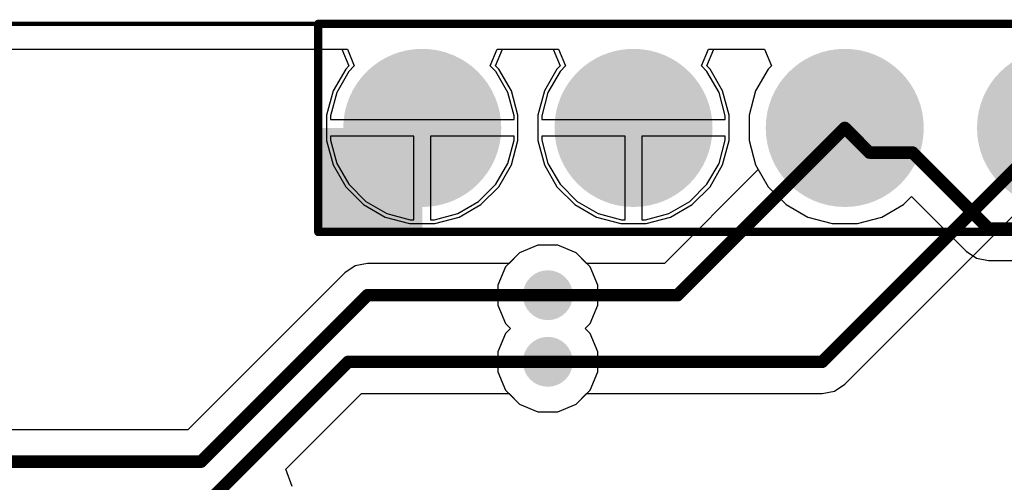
# Model space of a CAD drawing. Header units: inches. Extents: x 0 to 41, y 0 to 25.4.
# Tile 5 of 11: x 11.9 to 23.7, y 19.9 to 25.4. Entities that reach past the tile are written whole.
import ezdxf

# ---------------------------------------------------------------- set-up
doc = ezdxf.new("R2010")
doc.units = ezdxf.units.IN
for name, color, linetype in [('Board', 56, 'Continuous'), ('BOTTOM', 5, 'Continuous'), ('Bottom Solder', 6, 'Continuous'), ('Pad Holes', 156, 'Continuous'), ('TOP', 1, 'Continuous'), ('Top Assembly', 56, 'Continuous'), ('Top Solder', 216, 'Continuous'), ('Via Holes', 16, 'Continuous')]:
    doc.layers.add(name, color=color, linetype=linetype)

# ---------------------------------------------------------------- blocks, each defined once
blk = doc.blocks.new('PIN_HEADER_2_54___VERT__1_4POS_F_________1_2376')
at = {"layer": 'BOTTOM'}
h = blk.add_hatch(color=5, dxfattribs=at)
edge = h.paths.add_edge_path()
edge.add_arc((-3.81, 0), 0.8499983, 0, 360)
h = blk.add_hatch(color=5, dxfattribs=at)
edge = h.paths.add_edge_path()
edge.add_arc((-1.27, 0), 0.8499983, 0, 360)
h = blk.add_hatch(color=5, dxfattribs=at)
edge = h.paths.add_edge_path()
edge.add_arc((1.27, 0), 0.8499983, 0, 360)
h = blk.add_hatch(color=5, dxfattribs=at)
edge = h.paths.add_edge_path()
edge.add_arc((3.81, 0), 0.8499983, 0, 360)
at = {"layer": 'Bottom Solder'}
h = blk.add_hatch(color=6, dxfattribs=at)
edge = h.paths.add_edge_path()
edge.add_arc((-3.81, 0), 0.9499980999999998, 0, 360)
h = blk.add_hatch(color=6, dxfattribs=at)
edge = h.paths.add_edge_path()
edge.add_arc((-1.27, 0), 0.9499980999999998, 0, 360)
h = blk.add_hatch(color=6, dxfattribs=at)
edge = h.paths.add_edge_path()
edge.add_arc((1.27, 0), 0.9499980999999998, 0, 360)
h = blk.add_hatch(color=6, dxfattribs=at)
edge = h.paths.add_edge_path()
edge.add_arc((3.81, 0), 0.9499980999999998, 0, 360)
at = {"layer": 'Pad Holes'}
h = blk.add_hatch(color=7, dxfattribs=at)
edge = h.paths.add_edge_path()
edge.add_arc((-3.81, 0), 0.499999, 0, 360)
h = blk.add_hatch(color=7, dxfattribs=at)
edge = h.paths.add_edge_path()
edge.add_arc((-1.27, 0), 0.499999, 0, 360)
h = blk.add_hatch(color=7, dxfattribs=at)
edge = h.paths.add_edge_path()
edge.add_arc((1.27, 0), 0.499999, 0, 360)
h = blk.add_hatch(color=7, dxfattribs=at)
edge = h.paths.add_edge_path()
edge.add_arc((3.81, 0), 0.499999, 0, 360)
at = {"layer": 'TOP'}
h = blk.add_hatch(color=1, dxfattribs=at)
edge = h.paths.add_edge_path()
edge.add_arc((-3.81, 0), 0.8499983, 0, 360)
h = blk.add_hatch(color=1, dxfattribs=at)
edge = h.paths.add_edge_path()
edge.add_arc((-1.27, 0), 0.8499983, 0, 360)
h = blk.add_hatch(color=1, dxfattribs=at)
edge = h.paths.add_edge_path()
edge.add_arc((1.27, 0), 0.8499983, 0, 360)
h = blk.add_hatch(color=1, dxfattribs=at)
edge = h.paths.add_edge_path()
edge.add_arc((3.81, 0), 0.8499983, 0, 360)
at = {"layer": 'Top Assembly'}
blk.add_hatch(color=56, dxfattribs=at).paths.add_polyline_path([(-5.06006354, -1.2499975), (-3.8100635, -1.2499975), (-3.8100635, 2.54e-06), (-5.06006354, 2.54e-06)])
at = {"layer": 'Top Solder'}
h = blk.add_hatch(color=216, dxfattribs=at)
edge = h.paths.add_edge_path()
edge.add_arc((-3.81, 0), 0.9499980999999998, 0, 360)
h = blk.add_hatch(color=216, dxfattribs=at)
edge = h.paths.add_edge_path()
edge.add_arc((-1.27, 0), 0.9499980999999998, 0, 360)
h = blk.add_hatch(color=216, dxfattribs=at)
edge = h.paths.add_edge_path()
edge.add_arc((1.27, 0), 0.9499980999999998, 0, 360)
h = blk.add_hatch(color=216, dxfattribs=at)
edge = h.paths.add_edge_path()
edge.add_arc((3.81, 0), 0.9499980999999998, 0, 360)
at = {"layer": 'Top Assembly', "const_width": 0.0999998}
for points in [[(-5.060000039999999, -1.25000004), (-5.060000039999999, 1.25000004)], [(-5.060000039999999, 1.25000004), (5.060000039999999, 1.25000004)], [(5.060000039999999, -1.25000004), (5.060000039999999, 1.25000004)], [(-5.060000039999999, -1.25000004), (5.060000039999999, -1.25000004)]]:
    blk.add_lwpolyline(points, dxfattribs=at)
at = {"layer": 'Top Assembly', "const_width": 0.0499999}
for points in [[(-5.08499872, 1.25000004, 1), (-5.03500136, 1.25000004, 1)], [(-5.08499872, 1.25000004, 1), (-5.03500136, 1.25000004, 1)], [(5.03500136, 1.25000004, 1), (5.08499872, 1.25000004, 1)], [(5.03500136, 1.25000004, 1), (5.08499872, 1.25000004, 1)], [(-5.08499872, -1.25000004, 1), (-5.03500136, -1.25000004, 1)], [(-5.08499872, -1.25000004, 1), (-5.03500136, -1.25000004, 1)], [(5.03500136, -1.25000004, 1), (5.08499872, -1.25000004, 1)], [(5.03500136, -1.25000004, 1), (5.08499872, -1.25000004, 1)]]:
    blk.add_lwpolyline(points, format="xyb", close=True, dxfattribs=at)

msp = doc.modelspace()

# ---------------------------------------------------------------- hatches: boundary and pattern name
at = {"layer": 'BOTTOM'}
h = msp.add_hatch(color=5, dxfattribs=at)
edge = h.paths.add_edge_path()
edge.add_arc((18.19999916, 22.09999898), 0.2999994, 0, 360)
h = msp.add_hatch(color=5, dxfattribs=at)
edge = h.paths.add_edge_path()
edge.add_arc((18.19999916, 21.30000058), 0.2999994, 0, 360)
at = {"layer": 'TOP'}
h = msp.add_hatch(color=1, dxfattribs=at)
edge = h.paths.add_edge_path()
edge.add_arc((18.19999916, 22.09999898), 0.2999994, 0, 360)
h = msp.add_hatch(color=1, dxfattribs=at)
edge = h.paths.add_edge_path()
edge.add_arc((18.19999916, 21.30000058), 0.2999994, 0, 360)
at = {"layer": 'Via Holes'}
h = msp.add_hatch(color=7, dxfattribs=at)
edge = h.paths.add_edge_path()
edge.add_arc((18.19999916, 22.09999898), 0.1499997, 0, 360)
h = msp.add_hatch(color=7, dxfattribs=at)
edge = h.paths.add_edge_path()
edge.add_arc((18.19999916, 21.30000058), 0.1499997, 0, 360)

# ---------------------------------------------------------------- linework, layer by layer
at = {"layer": 'Board', "const_width": 0.0499999}
msp.add_lwpolyline([(4.500013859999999, 25.36001278), (36.50000066, 25.36001024)], dxfattribs=at)
at = {"layer": 'BOTTOM'}
for p, q in [((4.50001132, 25.05414598), (15.79003446, 25.05415106)), ((15.79003446, 25.05415106), (15.87287656, 24.85414892)), ((17.50718114, 24.85415146), (17.59002578, 25.05415106)), ((17.59002578, 25.05415106), (18.26498506, 25.05415106)), ((18.26498506, 25.05415106), (18.3478297, 24.85415146)), ((20.11223054, 24.85415146), (20.19507264, 25.05415106)), ((20.19507264, 25.05415106), (20.8049876, 25.0541536)), ((20.8049876, 25.0541536), (20.8878297, 24.85415146)), ((15.8066105, 24.78788286), (15.66126662, 24.53613838)), ((15.87287656, 24.85414892), (15.8066105, 24.78788286)), ((17.57344974, 24.78788286), (17.50718114, 24.85415146)), ((17.71879362, 24.53613838), (17.57344974, 24.78788286)), ((18.30980336, 24.81612512), (18.15840158, 24.55389298)), ((18.3478297, 24.85415146), (18.30980336, 24.81612512)), ((20.15025688, 24.81612512), (20.11223054, 24.85415146)), ((20.30165866, 24.55389298), (20.15025688, 24.81612512)), ((20.84980336, 24.81612512), (20.69840158, 24.55389298)), ((20.8878297, 24.85415146), (20.84980336, 24.81612512)), ((15.66126662, 24.53613838), (15.58603182, 24.25535408)), ((17.79402842, 24.25535408), (17.71879362, 24.53613838)), ((18.15840158, 24.55389298), (18.08003242, 24.26140944)), ((20.38002782, 24.26140944), (20.30165866, 24.55389298)), ((20.69840158, 24.55389298), (20.62003242, 24.26140944)), ((15.58603182, 24.25535408), (15.58603182, 24.21001)), ((15.58603182, 24.21001), (17.79402842, 24.21001)), ((17.79402842, 24.21001), (17.79402842, 24.25535408)), ((18.08003242, 24.26140944), (18.08003242, 23.95861096)), ((20.38002782, 23.95861096), (20.38002782, 24.26140944)), ((20.62003242, 24.26140944), (20.62003242, 23.95861096)), ((16.59003032, 24.0100104), (15.58603182, 24.0100104)), ((15.58603182, 24.0100104), (15.58603182, 23.96466632)), ((15.58603182, 23.96466632), (15.66126662, 23.68388202)), ((16.59003032, 23.0060119), (16.59003032, 24.0100104)), ((17.79402842, 24.0100104), (16.79002992, 24.0100104)), ((16.79002992, 24.0100104), (16.79002992, 23.0060119)), ((17.71879362, 23.68388202), (17.79402842, 23.96466632)), ((17.79402842, 23.96466632), (17.79402842, 24.0100104)), ((18.08003242, 23.95861096), (18.15840158, 23.66612742)), ((20.30165866, 23.66612742), (20.38002782, 23.95861096)), ((20.62003242, 23.95861096), (20.69840158, 23.66612742)), ((15.66126662, 23.68388202), (15.8066105, 23.43213754)), ((17.57344974, 23.43213754), (17.71879362, 23.68388202)), ((18.15840158, 23.66612742), (18.30980336, 23.40389528)), ((20.73025826, 23.61095354), (19.60164736, 22.48234264)), ((20.15025688, 23.40389528), (20.30165866, 23.66612742)), ((20.69840158, 23.66612742), (20.73025826, 23.61095354)), ((15.8066105, 23.43213754), (16.01215746, 23.22659058)), ((17.36790278, 23.22659058), (17.57344974, 23.43213754)), ((18.30980336, 23.40389528), (18.5239152, 23.18978344)), ((19.93614504, 23.18978344), (20.15025688, 23.40389528)), ((16.01215746, 23.22659058), (16.26390194, 23.0812467)), ((17.1161583, 23.0812467), (17.36790278, 23.22659058)), ((18.5239152, 23.18978344), (18.78614734, 23.03838166)), ((19.6739129, 23.03838166), (19.93614504, 23.18978344)), ((16.26390194, 23.0812467), (16.54468624, 23.0060119)), ((16.54468624, 23.0060119), (16.59003032, 23.0060119)), ((16.79002992, 23.0060119), (16.835374, 23.0060119)), ((16.835374, 23.0060119), (17.1161583, 23.0812467)), ((18.78614734, 23.03838166), (19.07863088, 22.9600125)), ((19.38142936, 22.9600125), (19.6739129, 23.03838166)), ((21.7703781, 21.02964298), (23.81097346, 23.07023834)), ((19.07863088, 22.9600125), (19.38142936, 22.9600125)), ((18.08065218, 22.69999778), (17.86012684, 22.6086543)), ((18.31934614, 22.69999778), (18.08065218, 22.69999778)), ((18.53987148, 22.6086543), (18.31934614, 22.69999778)), ((17.86012684, 22.6086543), (17.69134384, 22.4398713)), ((18.66618314, 22.48234264), (18.53987148, 22.6086543)), ((17.69134384, 22.4398713), (17.60000036, 22.21934596)), ((19.60164736, 22.48234264), (18.66618314, 22.48234264)), ((17.60000036, 22.21934596), (17.60000036, 21.980652)), ((17.60000036, 21.980652), (17.69134384, 21.76012666)), ((17.69134384, 21.76012666), (17.75147072, 21.69999978)), ((17.75147072, 21.69999978), (17.69134384, 21.6398729)), ((17.69134384, 21.6398729), (17.60000036, 21.41934756)), ((17.60000036, 21.41934756), (17.60000036, 21.1806536)), ((17.60000036, 21.1806536), (17.69134384, 20.96012826)), ((17.69134384, 20.96012826), (17.86012684, 20.79134526)), ((21.6463372, 20.94676024), (21.7703781, 21.02964298)), ((18.53987148, 20.79134526), (18.66618314, 20.91765692)), ((18.66618314, 20.91765692), (21.5000205, 20.91765692)), ((21.5000205, 20.91765692), (21.6463372, 20.94676024)), ((17.86012684, 20.79134526), (18.08065218, 20.70000178)), ((18.31934614, 20.70000178), (18.53987148, 20.79134526)), ((18.08065218, 20.70000178), (18.31934614, 20.70000178))]:
    msp.add_line(p, q, dxfattribs=at)
at = {"layer": 'BOTTOM', "const_width": 0.1499997}
for points in [[(19.7600189, 22.09999898), (21.77002758, 24.11000766)], [(21.5000205, 21.30000058), (24.31003012, 24.1100102)], [(21.77002758, 24.11000766), (21.77003012, 24.11000766)], [(18.19999916, 22.09999898), (19.7600189, 22.09999898)], [(18.19999916, 21.30000058), (21.5000205, 21.30000058)]]:
    msp.add_lwpolyline(points, dxfattribs=at)
at = {"layer": 'BOTTOM', "const_width": 0.07499858}
for points in [[(21.73252702, 24.11000766, 1), (21.80752814, 24.11000766, 1)], [(21.73252702, 24.11000766, 1), (21.80752814, 24.11000766, 1)], [(21.73252956, 24.11000766, 1), (21.80753068, 24.11000766, 1)], [(18.1624986, 22.09999898, 1), (18.23749972, 22.09999898, 1)], [(19.72251834, 22.09999898, 1), (19.79751946, 22.09999898, 1)], [(19.72251834, 22.09999898, 1), (19.79751946, 22.09999898, 1)], [(18.1624986, 21.30000058, 1), (18.23749972, 21.30000058, 1)], [(21.46251994, 21.30000058, 1), (21.53752106, 21.30000058, 1)], [(21.46251994, 21.30000058, 1), (21.53752106, 21.30000058, 1)]]:
    msp.add_lwpolyline(points, format="xyb", close=True, dxfattribs=at)
at = {"layer": 'TOP'}
for p, q in [((4.50001132, 25.05414598), (15.72498506, 25.05415106)), ((15.72498506, 25.05415106), (15.80782716, 24.85414892)), ((17.57223054, 24.85415146), (17.65507518, 25.05415106)), ((17.65507518, 25.05415106), (18.33003446, 25.05415106)), ((18.33003446, 25.05415106), (18.4128791, 24.85415146)), ((20.04718114, 24.85415146), (20.13002324, 25.05415106)), ((20.13002324, 25.05415106), (20.8049876, 25.0541536)), ((20.8049876, 25.0541536), (20.8878297, 24.85415146)), ((15.76980336, 24.81612512), (15.61840158, 24.55389298)), ((15.80782716, 24.85414892), (15.76980336, 24.81612512)), ((17.61025688, 24.81612512), (17.57223054, 24.85415146)), ((17.76165866, 24.55389298), (17.61025688, 24.81612512)), ((18.3466105, 24.78788286), (18.20126662, 24.53613838)), ((18.4128791, 24.85415146), (18.3466105, 24.78788286)), ((20.11344974, 24.78788286), (20.04718114, 24.85415146)), ((20.25879362, 24.53613838), (20.11344974, 24.78788286)), ((20.84980336, 24.81612512), (20.69840158, 24.55389298)), ((20.8878297, 24.85415146), (20.84980336, 24.81612512)), ((15.61840158, 24.55389298), (15.54003242, 24.26140944)), ((17.84002782, 24.26140944), (17.76165866, 24.55389298)), ((18.20126662, 24.53613838), (18.12603182, 24.25535408)), ((20.33402842, 24.25535408), (20.25879362, 24.53613838)), ((20.69840158, 24.55389298), (20.62003242, 24.26140944)), ((15.54003242, 24.26140944), (15.54003242, 23.95861096)), ((17.84002782, 23.95861096), (17.84002782, 24.26140944)), ((18.12603182, 24.25535408), (18.12603182, 24.21001)), ((18.12603182, 24.21001), (20.33402842, 24.21001)), ((20.33402842, 24.21001), (20.33402842, 24.25535408)), ((20.62003242, 24.26140944), (20.62003242, 23.95861096)), ((15.54003242, 23.95861096), (15.61840158, 23.66612742)), ((17.76165866, 23.66612742), (17.84002782, 23.95861096)), ((19.13003032, 24.0100104), (18.12603182, 24.0100104)), ((18.12603182, 24.0100104), (18.12603182, 23.96466632)), ((18.12603182, 23.96466632), (18.20126662, 23.68388202)), ((19.13003032, 23.0060119), (19.13003032, 24.0100104)), ((20.33402842, 24.0100104), (19.33002992, 24.0100104)), ((19.33002992, 24.0100104), (19.33002992, 23.0060119)), ((20.25879362, 23.68388202), (20.33402842, 23.96466632)), ((20.33402842, 23.96466632), (20.33402842, 24.0100104)), ((20.62003242, 23.95861096), (20.69840158, 23.66612742)), ((18.20126662, 23.68388202), (18.3466105, 23.43213754)), ((20.11344974, 23.43213754), (20.25879362, 23.68388202)), ((15.61840158, 23.66612742), (15.76980336, 23.40389528)), ((17.61025688, 23.40389528), (17.76165866, 23.66612742)), ((20.69840158, 23.66612742), (20.84980336, 23.40389528)), ((15.76980336, 23.40389528), (15.9839152, 23.18978344)), ((17.39614504, 23.18978344), (17.61025688, 23.40389528)), ((18.3466105, 23.43213754), (18.55215746, 23.22659058)), ((19.90790278, 23.22659058), (20.11344974, 23.43213754)), ((20.84980336, 23.40389528), (21.0639152, 23.18978344)), ((18.55215746, 23.22659058), (18.80390194, 23.0812467)), ((19.6561583, 23.0812467), (19.90790278, 23.22659058)), ((22.47614504, 23.18978344), (22.57282252, 23.28646346)), ((22.57282252, 23.28646346), (23.22964366, 22.62964232)), ((15.9839152, 23.18978344), (16.24614734, 23.03838166)), ((17.1339129, 23.03838166), (17.39614504, 23.18978344)), ((21.0639152, 23.18978344), (21.32614734, 23.03838166)), ((22.2139129, 23.03838166), (22.47614504, 23.18978344)), ((16.24614734, 23.03838166), (16.53863088, 22.9600125)), ((16.84142936, 22.9600125), (17.1339129, 23.03838166)), ((18.80390194, 23.0812467), (19.08468624, 23.0060119)), ((19.08468624, 23.0060119), (19.13003032, 23.0060119)), ((19.33002992, 23.0060119), (19.375374, 23.0060119)), ((19.375374, 23.0060119), (19.6561583, 23.0812467)), ((21.32614734, 23.03838166), (21.61863088, 22.9600125)), ((21.92142936, 22.9600125), (22.2139129, 23.03838166)), ((16.53863088, 22.9600125), (16.84142936, 22.9600125)), ((21.61863088, 22.9600125), (21.92142936, 22.9600125)), ((18.08065218, 22.69999778), (17.86012684, 22.6086543)), ((18.31934614, 22.69999778), (18.08065218, 22.69999778)), ((18.53987148, 22.6086543), (18.31934614, 22.69999778)), ((23.22964366, 22.62964232), (23.35368456, 22.54675958)), ((17.86012684, 22.6086543), (17.73381518, 22.48234264)), ((18.70865448, 22.4398713), (18.53987148, 22.6086543)), ((23.35368456, 22.54675958), (23.50000126, 22.51765626)), ((23.50000126, 22.51765626), (30.34162842, 22.51765626)), ((15.8836233, 22.45323932), (15.7595824, 22.37035658)), ((16.02994, 22.48234264), (15.8836233, 22.45323932)), ((17.73381518, 22.48234264), (16.02994, 22.48234264)), ((18.79999796, 22.21934596), (18.70865448, 22.4398713)), ((15.7595824, 22.37035658), (13.87156992, 20.4823441)), ((18.79999796, 21.980652), (18.79999796, 22.21934596)), ((18.70865448, 21.76012666), (18.79999796, 21.980652)), ((18.6485276, 21.69999978), (18.70865448, 21.76012666)), ((18.70865448, 21.6398729), (18.6485276, 21.69999978)), ((18.79999796, 21.41934756), (18.70865448, 21.6398729)), ((18.79999796, 21.1806536), (18.79999796, 21.41934756)), ((18.70865448, 20.96012826), (18.79999796, 21.1806536)), ((18.53987148, 20.79134526), (18.70865448, 20.96012826)), ((15.04966764, 20.0089516), (15.95837296, 20.91765692)), ((15.95837296, 20.91765692), (17.73381518, 20.91765692)), ((17.73381518, 20.91765692), (17.86012684, 20.79134526)), ((17.86012684, 20.79134526), (18.08065218, 20.70000178)), ((18.31934614, 20.70000178), (18.53987148, 20.79134526)), ((18.08065218, 20.70000178), (18.31934614, 20.70000178)), ((13.87156992, 20.4823441), (11.69999946, 20.4823441)), ((15.1242014, 19.80064112), (15.04966764, 20.0089516))]:
    msp.add_line(p, q, dxfattribs=at)
at = {"layer": 'TOP', "const_width": 0.1499997}
for points in [[(21.77003012, 24.1100102), (22.06660814, 23.81343218)], [(22.06660814, 23.81343218), (22.586569, 23.81343218)], [(22.586569, 23.81343218), (23.50000126, 22.89999992)], [(23.50000126, 22.89999992), (30.49999996, 22.89999992)], [(14.02994146, 20.10000044), (16.02994, 22.09999898)], [(16.02994, 22.09999898), (18.19999916, 22.09999898)], [(14.20000208, 19.70000124), (15.80000142, 21.30000058)], [(15.80000142, 21.30000058), (18.19999916, 21.30000058)], [(11.69999946, 20.10000044), (14.02994146, 20.10000044)]]:
    msp.add_lwpolyline(points, dxfattribs=at)
at = {"layer": 'TOP', "const_width": 0.07499858}
for points in [[(21.73252956, 24.1100102, 1), (21.80753068, 24.1100102, 1)], [(22.02910758, 23.81343218, 1), (22.1041087, 23.81343218, 1)], [(22.02910758, 23.81343218, 1), (22.1041087, 23.81343218, 1)], [(22.54906844, 23.81343218, 1), (22.62406956, 23.81343218, 1)], [(22.54906844, 23.81343218, 1), (22.62406956, 23.81343218, 1)], [(23.4625007, 22.89999992, 1), (23.53750182, 22.89999992, 1)], [(23.4625007, 22.89999992, 1), (23.53750182, 22.89999992, 1)], [(15.99243944, 22.09999898, 1), (16.06744056, 22.09999898, 1)], [(15.99243944, 22.09999898, 1), (16.06744056, 22.09999898, 1)], [(18.1624986, 22.09999898, 1), (18.23749972, 22.09999898, 1)], [(15.76250086, 21.30000058, 1), (15.83750198, 21.30000058, 1)], [(15.76250086, 21.30000058, 1), (15.83750198, 21.30000058, 1)], [(18.1624986, 21.30000058, 1), (18.23749972, 21.30000058, 1)], [(13.9924409, 20.10000044, 1), (14.06744202, 20.10000044, 1)], [(13.9924409, 20.10000044, 1), (14.06744202, 20.10000044, 1)]]:
    msp.add_lwpolyline(points, format="xyb", close=True, dxfattribs=at)

# ---------------------------------------------------------------- block references
msp.add_blockref('PIN_HEADER_2_54___VERT__1_4POS_F_________1_2376', (20.50003012, 24.1100102))

doc.saveas('drawing.dxf')
